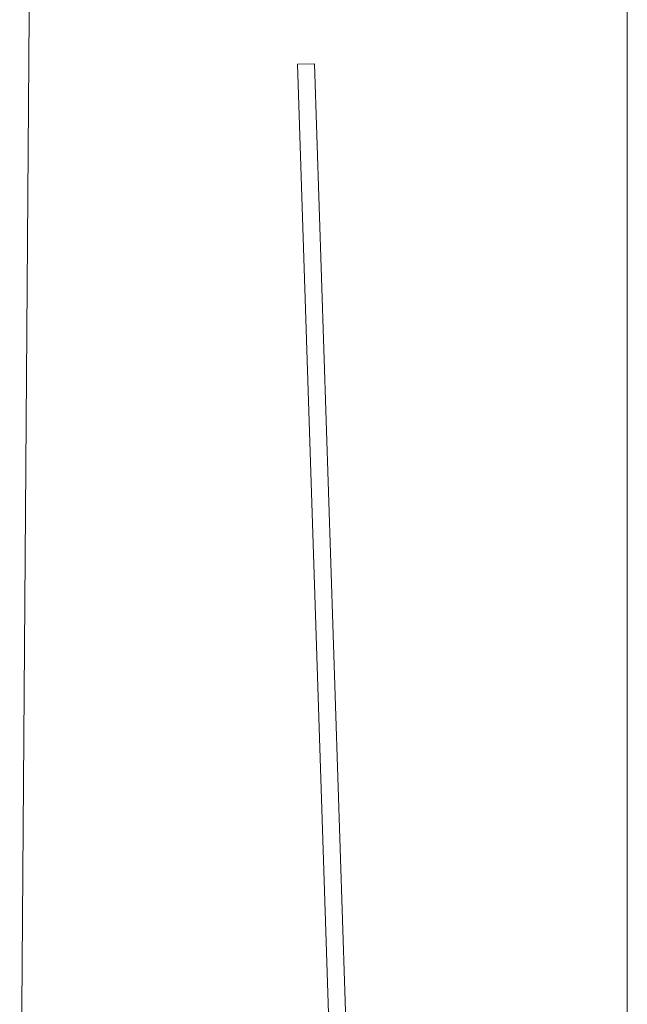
# Model space of a CAD drawing. Header units: millimetres. Extents: x -2674 to -2203, y -551 to -52.
# Tile 67 of 136: x -2336.94 to -2335.51, y -73.18 to -70.87. Entities that reach past the tile are written whole.
import ezdxf
from ezdxf.lldxf.tags import DXFTag

# ---------------------------------------------------------------- set-up
doc = ezdxf.new("R2010")
doc.units = ezdxf.units.MM
doc.layers.add('layer 1', color=7, linetype='Continuous')
tags = doc.linetypes.add('New Line1', pattern=[28.3, 19, -3.1, 3.1, -3.1]).pattern_tags.tags
tags[10:11] = [DXFTag(74, 4), DXFTag(75, 0), DXFTag(340, '0'), DXFTag(46, 1.0), DXFTag(50, 0.0), DXFTag(44, 0.0), DXFTag(45, 0.0)]
tags[8:9] = [DXFTag(74, 4), DXFTag(75, 0), DXFTag(340, '0'), DXFTag(46, 1.0), DXFTag(50, 0.0), DXFTag(44, 0.0), DXFTag(45, 0.0)]
tags[6:7] = [DXFTag(74, 4), DXFTag(75, 0), DXFTag(340, '0'), DXFTag(46, 1.0), DXFTag(50, 0.0), DXFTag(44, 0.0), DXFTag(45, 0.0)]
tags[4:5] = [DXFTag(74, 4), DXFTag(75, 0), DXFTag(340, '0'), DXFTag(46, 1.0), DXFTag(50, 0.0), DXFTag(44, 0.0), DXFTag(45, 0.0)]

msp = doc.modelspace()

# ---------------------------------------------------------------- linework, layer by layer
at = {"layer": 'layer 1', "linetype": 'New Line1', "lineweight": 9}
msp.add_open_spline([(-2335.5129, -55.5515), (-2335.5129, -55.5515), (-2335.5129, -197.5515), (-2335.5129, -197.5515)], degree=3, dxfattribs=at)
at = {"layer": 'layer 1', "lineweight": 9}
for points in [[(-2336.8885, -67.1515), (-2336.8885, -67.1515), (-2336.9384, -73.8252), (-2336.9384, -73.8252)], [(-2336.2469, -70.9734), (-2336.2469, -70.9734), (-2336.2869, -70.9747), (-2336.2869, -70.9747)], [(-2336.2869, -70.9747), (-2336.2869, -70.9747), (-2336.2042, -73.4877), (-2336.2042, -73.4877)], [(-2336.1643, -73.4837), (-2336.1643, -73.4837), (-2336.2469, -70.9734), (-2336.2469, -70.9734)]]:
    msp.add_open_spline(points, degree=3, dxfattribs=at)

doc.saveas('drawing.dxf')
